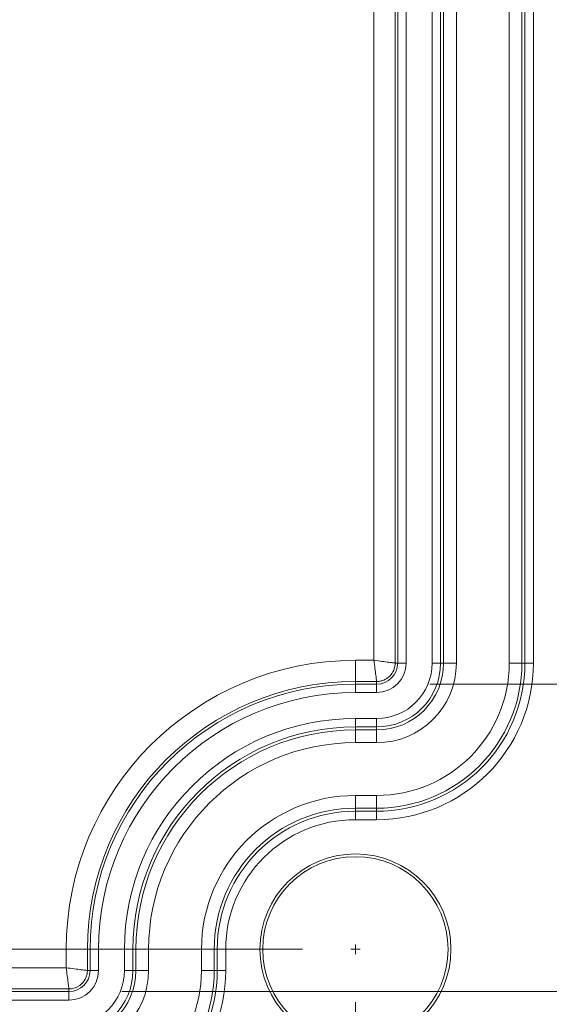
# Model space of a CAD drawing. Header units: millimetres. Extents: x 7 to 342, y 7 to 263.
# Tile 10 of 31: x 72 to 84, y 45 to 68. Entities that reach past the tile are written whole.
import ezdxf

# ---------------------------------------------------------------- set-up
doc = ezdxf.new("R2010")
doc.units = ezdxf.units.MM
doc.header["$LTSCALE"] = 1.25
for name, color, linetype, lineweight in [('Dimension (ANSI)', 7, 'Continuous', 9), ('Visible (ANSI)', 7, 'Continuous', 9), ('Visible Narrow (ANSI)', 7, 'Continuous', 9)]:
    doc.layers.add(name, color=color, linetype=linetype, lineweight=lineweight)
doc.styles.add('Note Text (ANSI)', font='arial.ttf')
doc.dimstyles.new('Default - mm (ANSI)', dxfattribs={"dimscale": 1.25, "dimtxt": 2, "dimasz": 2, "dimexe": 3.175, "dimexo": 1, "dimgap": 0.8, "dimtad": 0, "dimtih": 1, "dimtoh": 1, "dimrnd": 1e-08, "dimzin": 4, "dimdsep": 46, "dimtxsty": 'Note Text (ANSI)', "dimblk": 'Filled-1', "dimcen": 0.09, "dimdle": 10, "dimclrd": 256, "dimclre": 256, "dimclrt": 256, "dimadec": 1, "dimazin": 0, "dimtfac": 1.524, "dimtofl": 0, "dimtmove": 0, "dimatfit": 3, "dimfxl": 0, "dimtolj": 1, "dimtzin": 0, "dimlwd": -1, "dimlwe": -1, "dimarcsym": 0})

# ---------------------------------------------------------------- blocks, each defined once
blk = doc.blocks.new('Filled-1')
at = {"color": 0}
for p, q in [((0, 0), (-1, 0.15)), ((-1, 0.15), (-1, -0.15)), ((-1, 0), (0, 0)), ((-1, -0.15), (0, 0))]:
    blk.add_line(p, q, dxfattribs=at)
at = {"color": 0, "flags": 128}
blk.add_lwpolyline([(-1, -0.15), (0, 0), (-1, 0.15), (-1, -0.15)], dxfattribs=at)
at = {"color": 0}
blk.add_solid([(-1, -0.15), (0, 0), (-1, 0.15), (-1, -0.15)], dxfattribs=at)
blk = doc.blocks.new('*D21')
at = {"layer": 'Defpoints', "color": 0, "transparency": 16777216}
for p in [(39.714, 81.088), (79.714, 46.088), (79.714, 36.43)]:
    blk.add_point(p, dxfattribs=at)
at = {"layer": 'Dimension (ANSI)', "transparency": 16777216}
for p, q in [((39.714, 79.838), (39.714, 32.461)), ((79.714, 44.838), (79.714, 32.461)), ((42.214, 36.43), (53.943, 36.43)), ((77.214, 36.43), (65.486, 36.43))]:
    blk.add_line(p, q, dxfattribs=at)
at = {"layer": 'Dimension (ANSI)', "transparency": 16777216, "xscale": 2.5, "yscale": 2.5, "zscale": 2.5, "rotation": 180}
blk.add_blockref('Filled-1', (39.714, 36.43), dxfattribs=at)
at = {"layer": 'Dimension (ANSI)', "transparency": 16777216, "xscale": 2.5, "yscale": 2.5, "zscale": 2.5}
blk.add_blockref('Filled-1', (79.714, 36.43), dxfattribs=at)
at = {"layer": 'Dimension (ANSI)', "transparency": 16777216, "insert": (59.714, 36.43), "char_height": 2.5, "attachment_point": 5, "style": 'Note Text (ANSI)'}
blk.add_mtext('\\A1; 40.00\\P[1.57]', dxfattribs=at)
blk = doc.blocks.new('*D22')
at = {"layer": 'Defpoints', "color": 0, "transparency": 16777216}
for p in [(29.217, 81.088), (39.714, 81.088), (79.714, 46.088)]:
    blk.add_point(p, dxfattribs=at)
at = {"layer": 'Dimension (ANSI)', "transparency": 16777216}
for p, q in [((38.464, 81.088), (25.249, 81.088)), ((29.217, 78.588), (29.217, 68.278)), ((29.217, 48.588), (29.217, 58.897)), ((78.464, 46.088), (25.249, 46.088))]:
    blk.add_line(p, q, dxfattribs=at)
at = {"layer": 'Dimension (ANSI)', "transparency": 16777216, "xscale": 2.5, "yscale": 2.5, "zscale": 2.5}
for p, rotation in [((29.217, 81.088), 90), ((29.217, 46.088), 270)]:
    blk.add_blockref('Filled-1', p, dxfattribs=dict(at, rotation=rotation))
at = {"layer": 'Dimension (ANSI)', "transparency": 16777216, "insert": (29.217, 63.588), "char_height": 2.5, "attachment_point": 5, "style": 'Note Text (ANSI)'}
blk.add_mtext('\\A1; 35.00\\P[1.38]', dxfattribs=at)
blk = doc.blocks.new('*D24')
at = {"layer": 'Defpoints', "color": 0, "transparency": 16777216}
for p in [(72.964, 82.023), (72.964, 45.091), (98.956, 45.091)]:
    blk.add_point(p, dxfattribs=at)
at = {"layer": 'Dimension (ANSI)', "transparency": 16777216}
for p, q in [((74.214, 82.023), (102.925, 82.023)), ((98.956, 79.523), (98.956, 63.615)), ((98.956, 47.591), (98.956, 54.233)), ((74.214, 45.091), (102.925, 45.091))]:
    blk.add_line(p, q, dxfattribs=at)
at = {"layer": 'Dimension (ANSI)', "transparency": 16777216, "xscale": 2.5, "yscale": 2.5, "zscale": 2.5}
for p, rotation in [((98.956, 82.023), 90), ((98.956, 45.091), 270)]:
    blk.add_blockref('Filled-1', p, dxfattribs=dict(at, rotation=rotation))
at = {"layer": 'Dimension (ANSI)', "transparency": 16777216, "insert": (98.956, 58.924), "char_height": 2.5, "attachment_point": 5, "style": 'Note Text (ANSI)'}
blk.add_mtext('\\A1; 36.93\\P[1.45]', dxfattribs=at)
blk = doc.blocks.new('*D26')
at = {"layer": 'Defpoints', "color": 0, "transparency": 16777216}
for p in [(80.214, 74.834), (80.214, 52.341), (90.787, 52.341)]:
    blk.add_point(p, dxfattribs=at)
at = {"layer": 'Dimension (ANSI)', "transparency": 16777216}
for p, q in [((81.464, 74.834), (94.756, 74.834)), ((90.787, 72.334), (90.787, 71.522)), ((90.787, 54.841), (90.787, 62.141)), ((81.464, 52.341), (94.756, 52.341))]:
    blk.add_line(p, q, dxfattribs=at)
at = {"layer": 'Dimension (ANSI)', "transparency": 16777216, "xscale": 2.5, "yscale": 2.5, "zscale": 2.5}
for p, rotation in [((90.787, 74.834), 90), ((90.787, 52.341), 270)]:
    blk.add_blockref('Filled-1', p, dxfattribs=dict(at, rotation=rotation))
at = {"layer": 'Dimension (ANSI)', "transparency": 16777216, "insert": (90.787, 66.832), "char_height": 2.5, "attachment_point": 5, "style": 'Note Text (ANSI)'}
blk.add_mtext('\\A1; 22.49\\P[.89]', dxfattribs=at)
blk = doc.blocks.new('*D37')
at = {"layer": 'Defpoints', "color": 0, "transparency": 16777216}
for p in [(78.337, 47.867), (81.092, 44.308)]:
    blk.add_point(p, dxfattribs=at)
at = {"layer": 'Dimension (ANSI)', "transparency": 16777216}
for p, q in [((79.602, 46.088), (79.827, 46.088)), ((79.714, 45.975), (79.714, 46.2)), ((89.139, 33.91), (82.622, 42.331)), ((91.779, 33.91), (89.139, 33.91))]:
    blk.add_line(p, q, dxfattribs=at)
at = {"layer": 'Dimension (ANSI)', "transparency": 16777216, "xscale": 2.5, "yscale": 2.5, "zscale": 2.5, "rotation": 127.738744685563}
blk.add_blockref('Filled-1', (81.092, 44.308), dxfattribs=at)
at = {"layer": 'Dimension (ANSI)', "transparency": 16777216, "insert": (97.938, 33.91), "char_height": 2.5, "attachment_point": 5, "style": 'Note Text (ANSI)'}
blk.add_mtext('\\A1; ∅4.50\\P[.18]', dxfattribs=at)

msp = doc.modelspace()

# ---------------------------------------------------------------- linework, layer by layer
at = {"layer": 'Visible (ANSI)'}
for radius in [2.25, 2.1837]:
    msp.add_circle((79.7144, 46.0875), radius, dxfattribs=at)
msp.add_ellipse((79.8127, 45.9892), major_axis=(3.538, -3.538), ratio=0.999315, start_param=5.4981298, end_param=7.0682409, dxfattribs=at)
at = {"layer": 'Visible Narrow (ANSI)'}
for p, q in [((80.6497, 74.3375), (80.6497, 52.8375)), ((80.711, 52.8375), (80.711, 74.3375)), ((80.911, 74.3375), (80.911, 52.8375)), ((81.5213, 52.8375), (81.5213, 74.3375)), ((81.7212, 74.3375), (81.7212, 52.8375)), ((81.7916, 52.8375), (81.7916, 74.3375)), ((82.0915, 74.3375), (82.0915, 52.8375)), ((83.3374, 52.8375), (83.3374, 74.3375)), ((83.6373, 74.3375), (83.6373, 52.8375)), ((83.7077, 52.8375), (83.7077, 74.3375)), ((83.9076, 74.3375), (83.9076, 52.8375)), ((80.1498, 52.9022), (80.1498, 74.2729)), ((79.7144, 52.9022), (80.1498, 52.9022)), ((79.7144, 52.4023), (79.7144, 52.9022)), ((80.6497, 52.8375), (80.711, 52.8375)), ((80.711, 52.8375), (80.911, 52.8375)), ((81.5213, 52.8375), (81.7212, 52.8375)), ((81.7916, 52.8375), (81.7212, 52.8375)), ((82.0915, 52.8375), (81.7916, 52.8375)), ((83.6373, 52.8375), (83.3374, 52.8375)), ((83.6373, 52.8375), (83.7077, 52.8375)), ((83.9076, 52.8375), (83.7077, 52.8375)), ((79.7144, 52.4023), (79.7144, 52.341)), ((80.2144, 52.4023), (79.7144, 52.4023)), ((79.7144, 52.341), (80.2144, 52.341)), ((79.7144, 52.341), (79.7144, 52.141)), ((80.2144, 52.4023), (80.2144, 52.341)), ((80.2144, 52.341), (80.2144, 52.141)), ((80.2144, 52.141), (79.7144, 52.141)), ((79.7144, 51.5307), (80.2144, 51.5307)), ((79.7144, 51.5307), (79.7144, 51.3308)), ((80.2144, 51.3308), (79.7144, 51.3308)), ((79.7144, 51.2603), (79.7144, 51.3308)), ((80.2144, 51.5307), (80.2144, 51.3308)), ((80.2144, 51.2603), (80.2144, 51.3308)), ((79.7144, 51.2603), (80.2144, 51.2603)), ((79.7144, 50.9605), (79.7144, 51.2603)), ((80.2144, 50.9605), (80.2144, 51.2603)), ((80.2144, 50.9605), (79.7144, 50.9605)), ((79.7144, 49.7145), (80.2144, 49.7145)), ((79.7144, 49.4147), (79.7144, 49.7145)), ((80.2144, 49.4147), (80.2144, 49.7145)), ((79.7144, 49.4147), (79.7144, 49.3443)), ((80.2144, 49.4147), (79.7144, 49.4147)), ((79.7144, 49.3443), (80.2144, 49.3443)), ((79.7144, 49.3443), (79.7144, 49.1444)), ((80.2144, 49.4147), (80.2144, 49.3443)), ((80.2144, 49.3443), (80.2144, 49.1444)), ((80.2144, 49.1444), (79.7144, 49.1444)), ((72.8998, 45.6522), (72.8998, 46.0875)), ((73.3997, 46.0875), (72.8998, 46.0875)), ((73.3997, 46.0875), (73.461, 46.0875)), ((73.3997, 46.0875), (73.3997, 45.5875)), ((73.461, 45.5875), (73.461, 46.0875)), ((73.461, 46.0875), (73.661, 46.0875)), ((73.661, 46.0875), (73.661, 45.5875)), ((74.2713, 45.5875), (74.2713, 46.0875)), ((74.2713, 46.0875), (74.4712, 46.0875)), ((74.5416, 46.0875), (74.4712, 46.0875)), ((74.4712, 46.0875), (74.4712, 45.5875)), ((74.5416, 45.5875), (74.5416, 46.0875)), ((74.8415, 46.0875), (74.5416, 46.0875)), ((74.8415, 46.0875), (74.8415, 45.5875)), ((76.0874, 45.5875), (76.0874, 46.0875)), ((76.3873, 46.0875), (76.0874, 46.0875)), ((76.3873, 46.0875), (76.4577, 46.0875)), ((76.3873, 46.0875), (76.3873, 45.5875)), ((76.4577, 45.5875), (76.4577, 46.0875)), ((76.4577, 46.0875), (76.6576, 46.0875)), ((76.6576, 46.0875), (76.6576, 45.5875)), ((46.5291, 45.6522), (72.8998, 45.6522)), ((73.3997, 45.5875), (73.461, 45.5875)), ((73.461, 45.5875), (73.661, 45.5875)), ((74.2713, 45.5875), (74.4712, 45.5875)), ((74.5416, 45.5875), (74.4712, 45.5875)), ((74.8415, 45.5875), (74.5416, 45.5875)), ((76.3873, 45.5875), (76.0874, 45.5875)), ((76.3873, 45.5875), (76.4577, 45.5875)), ((76.4577, 45.5875), (76.6576, 45.5875)), ((72.9644, 45.1523), (46.4644, 45.1523)), ((46.4644, 45.091), (72.9644, 45.091)), ((72.9644, 45.1523), (72.9644, 45.091)), ((72.9644, 45.091), (72.9644, 44.891)), ((72.9644, 44.891), (46.4644, 44.891))]:
    msp.add_line(p, q, dxfattribs=at)
for centre, radius, start, end in [((79.7144, 46.0875), 6.8147, 90, 180), ((80.2144, 52.8375), 3.6931, 270, 0), ((80.2144, 52.8375), 3.4933, 270, 0), ((80.2144, 52.8375), 3.4228, 270, 0), ((80.2144, 52.8375), 3.123, 270, 0), ((80.2144, 52.8375), 1.877, 270, 0), ((80.2144, 52.8375), 1.5067, 270, 0), ((80.2144, 52.8375), 1.5772, 270, 0), ((80.2144, 52.8375), 1.3069, 270, 0), ((80.2144, 52.8375), 0.6965, 270, 0), ((80.2144, 52.8375), 0.4966, 270, 0), ((79.7144, 46.0875), 6.3147, 90, 180), ((79.7144, 46.0875), 6.2534, 90, 180), ((79.7144, 46.0875), 6.0535, 90, 180), ((79.7144, 46.0875), 5.4431, 90, 180), ((79.7144, 46.0875), 5.2433, 90, 180), ((79.7144, 46.0875), 5.1728, 90, 180), ((79.7144, 46.0875), 4.873, 90, 180), ((79.7144, 46.0875), 3.627, 90, 180), ((79.7144, 46.0875), 3.3272, 90, 180), ((79.7144, 46.0875), 3.2567, 90, 180), ((79.7144, 46.0875), 3.0569, 90, 180), ((72.9644, 45.5875), 3.6931, 270, 0), ((72.9644, 45.5875), 3.4933, 270, 0), ((72.9644, 45.5875), 3.4228, 270, 0), ((72.9644, 45.5875), 3.123, 270, 0), ((72.9644, 45.5875), 1.877, 270, 0), ((72.9644, 45.5875), 1.5067, 270, 0), ((72.9644, 45.5875), 1.5772, 270, 0), ((72.9644, 45.5875), 1.3069, 270, 0), ((72.9644, 45.5875), 0.6965, 270, 0), ((72.9644, 45.5875), 0.4966, 270, 0)]:
    msp.add_arc(centre, radius, start, end, dxfattribs=at)
for points, knots in [([(80.6497, 52.8375), (80.6486, 52.8377), (80.6343, 52.8395), (80.5832, 52.8461), (80.5464, 52.8509), (80.4541, 52.8628), (80.3989, 52.87), (80.2792, 52.8854), (80.2147, 52.8938), (80.1498, 52.9022)], [0, 0, 0, 0, 0.25, 0.25, 0.5, 0.5, 0.75, 0.75, 1, 1, 1, 1]), ([(80.2144, 52.4023), (80.2143, 52.4034), (80.2124, 52.4177), (80.2058, 52.4688), (80.2011, 52.5056), (80.1891, 52.5979), (80.182, 52.6531), (80.1665, 52.7728), (80.1582, 52.8373), (80.1498, 52.9022)], [0, 0, 0, 0, 0.25, 0.25, 0.5, 0.5, 0.75, 0.75, 1, 1, 1, 1]), ([(80.6497, 52.8375), (80.6497, 52.809), (80.6468, 52.7805), (80.6411, 52.7526), (80.6354, 52.7247), (80.627, 52.6973), (80.6161, 52.671), (80.5943, 52.6184), (80.5625, 52.5701), (80.5222, 52.5298), (80.4819, 52.4895), (80.4335, 52.4576), (80.3809, 52.4358), (80.3546, 52.4249), (80.3273, 52.4165), (80.2994, 52.4109), (80.2715, 52.4052), (80.243, 52.4023), (80.2144, 52.4023)], [-1, -1, -1, -1, -0.875, -0.875, -0.875, -0.75, -0.75, -0.75, -0.5, -0.5, -0.5, -0.25, -0.25, -0.25, -0.125, -0.125, -0.125, 0, 0, 0, 0]), ([(73.3997, 45.5875), (73.3986, 45.5877), (73.3843, 45.5895), (73.3332, 45.5961), (73.2964, 45.6009), (73.2041, 45.6128), (73.1489, 45.62), (73.0292, 45.6354), (72.9647, 45.6438), (72.8998, 45.6522)], [0, 0, 0, 0, 0.25, 0.25, 0.5, 0.5, 0.75, 0.75, 1, 1, 1, 1]), ([(72.9644, 45.1523), (72.9643, 45.1534), (72.9624, 45.1677), (72.9558, 45.2188), (72.9511, 45.2556), (72.9391, 45.3479), (72.932, 45.4031), (72.9165, 45.5228), (72.9082, 45.5873), (72.8998, 45.6522)], [0, 0, 0, 0, 0.25, 0.25, 0.5, 0.5, 0.75, 0.75, 1, 1, 1, 1]), ([(73.3997, 45.5875), (73.3997, 45.559), (73.3968, 45.5305), (73.3911, 45.5026), (73.3854, 45.4747), (73.377, 45.4473), (73.3661, 45.421), (73.3443, 45.3684), (73.3125, 45.3201), (73.2722, 45.2798), (73.2118, 45.2194), (73.1331, 45.1779), (73.0494, 45.1609), (73.0215, 45.1552), (72.993, 45.1523), (72.9644, 45.1523)], [-1, -1, -1, -1, -0.875, -0.875, -0.875, -0.75, -0.75, -0.75, -0.5, -0.5, -0.5, -0.125, -0.125, -0.125, 0, 0, 0, 0])]:
    msp.add_open_spline(points, degree=3, knots=knots, dxfattribs=at)

# ---------------------------------------------------------------- dimensions: what is measured, and where the dimension line sits
at = {"layer": 'Dimension (ANSI)'}
for base, p1, p2, angle, text, override, picture, middle in [((98.9558, 45.091), (72.9644, 82.0228), (72.9644, 45.091), 270, ' <>\\X[1.45]', {"dimgap": 0.8, "dimdec": 2, "dimpost": '\\X', "dimtol": 0, "dimlim": 0, "dimtp": 0, "dimtm": 0, "dimtdec": 2, "dimatfit": 1}, '*D24', (98.9558, 58.924)), ((29.2173, 81.0875), (79.7144, 46.0875), (39.7144, 81.0875), 90, ' <>\\X[1.38]', {"dimgap": 0.8, "dimdec": 2, "dimpost": '\\X', "dimtol": 0, "dimlim": 0, "dimtp": 0, "dimtm": 0, "dimtdec": 2, "dimatfit": 1}, '*D22', (29.2173, 63.5875)), ((79.7144, 36.4302), (39.7144, 81.0875), (79.7144, 46.0875), 180, ' <>\\X[1.57]', {"dimgap": 0.8, "dimtih": 0, "dimtoh": 0, "dimdec": 2, "dimpost": '\\X', "dimtol": 0, "dimlim": 0, "dimtp": 0, "dimtm": 0, "dimtdec": 2, "dimatfit": 1}, '*D21', (59.7144, 36.4302)), ((90.7868, 52.341), (80.2144, 74.8341), (80.2144, 52.341), 90, ' <>\\X[.89]', {"dimgap": 0.8, "dimdec": 2, "dimpost": '\\X', "dimtol": 0, "dimlim": 0, "dimtp": 0, "dimtm": 0, "dimtdec": 2, "dimatfit": 1}, '*D26', (90.7868, 66.8318))]:
    dim = msp.add_linear_dim(base=base, p1=p1, p2=p2, angle=angle, text=text, dimstyle='Default - mm (ANSI)', override=override, dxfattribs=at)
    dim.commit()
    dim.dimension.update_dxf_attribs({"geometry": picture, "text_midpoint": middle, "dimtype": 160})
dim = msp.add_diameter_dim_2p(p1=(78.3373, 47.8669), p2=(81.0916, 44.3082), text=' <>\\X[.18]', dimstyle='Default - mm (ANSI)', override={"dimgap": 0.8, "dimdec": 2, "dimlfac": 1, "dimpost": '\\X', "dimtol": 0, "dimlim": 0, "dimtp": 0, "dimtm": 0, "dimtdec": 2}, dxfattribs=at)
dim.commit()
dim.dimension.update_dxf_attribs({"geometry": '*D37', "text_midpoint": (97.9375, 33.9103), "dimtype": 163})

doc.saveas('drawing.dxf')
